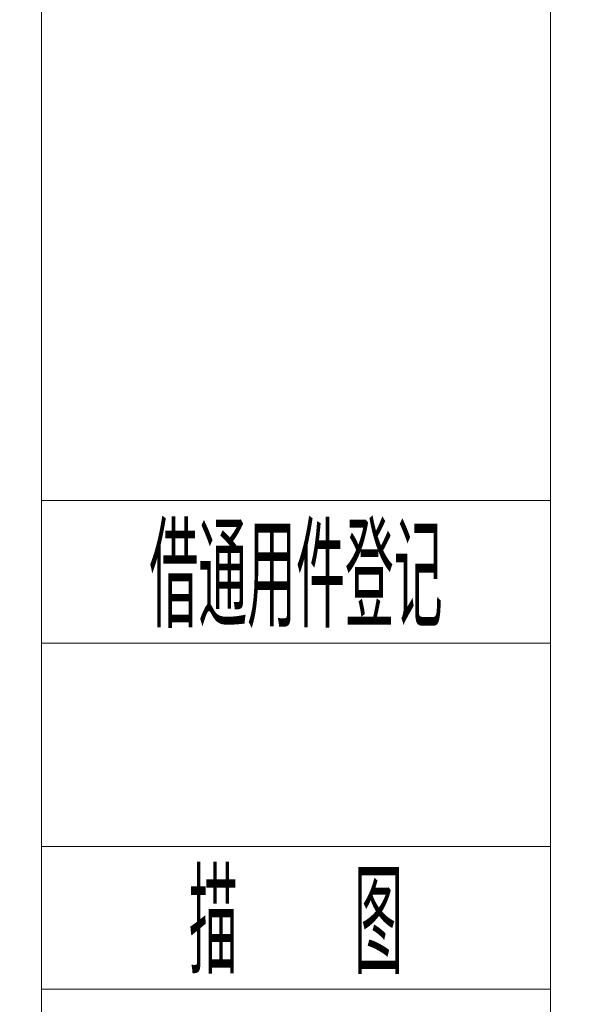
# Model space of a CAD drawing. Header units: millimetres. Extents: x -7686 to -856, y -458 to 6140.
# Tile 2 of 102: x -7686 to -7291, y 3004 to 3710. Entities that reach past the tile are written whole.
import ezdxf
from ezdxf.enums import TextEntityAlignment as Align

# ---------------------------------------------------------------- set-up
doc = ezdxf.new("R2010")
doc.units = ezdxf.units.MM
doc.header["$LTSCALE"] = 5
for name, color, linetype, lineweight in [('1轮廓实线层', 7, 'Continuous', 18), ('2细线层', 4, 'Continuous', 13), ('6文字层', 3, 'Continuous', 13), ('图框层', 7, 'Continuous', 18)]:
    doc.layers.add(name, color=color, linetype=linetype, lineweight=lineweight)
doc.styles.add('PC_TEXTSTYLE', font='ISOCP.SHX', dxfattribs={"width": 0.707, "bigfont": 'GBCBIG.SHX'})

# ---------------------------------------------------------------- blocks, each defined once
blk = doc.blocks.new('ZwmFrameMain_A4^_^无分区图框^_^portrait')
at = {"layer": '1轮廓实线层'}
blk.add_line((0, 0), (0, 287), dxfattribs=at)
at = {"layer": '2细线层'}
blk.add_line((-25, -5), (-25, 292), dxfattribs=at)
blk = doc.blocks.new('ZwmFrameMain_附加栏')
at = {"layer": '2细线层'}
for p, q in [((-25, 102), (0, 102)), ((-25, 95), (0, 95)), ((-25, 85), (0, 85)), ((-25, 78), (0, 78))]:
    blk.add_line(p, q, dxfattribs=at)
at = {"layer": '6文字层', "color": 3, "style": 'PC_TEXTSTYLE'}
for s, width, p in [('借通用件登记', 0.667, (-12.5, 98.5)), ('描   图', 0.6667, (-12.5, 81.5))]:
    blk.add_text(s, height=5, dxfattribs=dict(at, width=width)).set_placement(p, align=Align.MIDDLE)
at = {"layer": '6文字层', "style": 'PC_TEXTSTYLE'}
for tag, width, p, p2 in [('借通用件登记', 0.671328, (-23.445, 86.356), (-1.254, 86.356)), ('描图', 2.120922, (-23.445, 69.36), (-1.254, 69.36)), ('校图', 2.149976, (-23.749, 52.06), (-1.254, 52.06)), ('旧底图总号', 0.761452, (-22.837, 35.67), (-1.862, 35.67)), ('签字', 2.026939, (-23.141, 18.37), (-1.558, 18.37)), ('日期', 1.89999, (-22.837, 1.374), (-2.166, 1.374))]:
    blk.add_attdef(tag, text='', height=5, dxfattribs=dict(at, width=width)).set_placement(p, p2, align=Align.FIT)

msp = doc.modelspace()

# ---------------------------------------------------------------- block references
at = {"layer": '图框层', "xscale": 14.6016, "yscale": 14.6016, "zscale": 14.6016}
for name in ['ZwmFrameMain_A4^_^无分区图框^_^portrait', 'ZwmFrameMain_附加栏']:
    msp.add_blockref(name, (-7305.206, 1876.106), dxfattribs=at)

doc.saveas('drawing.dxf')
